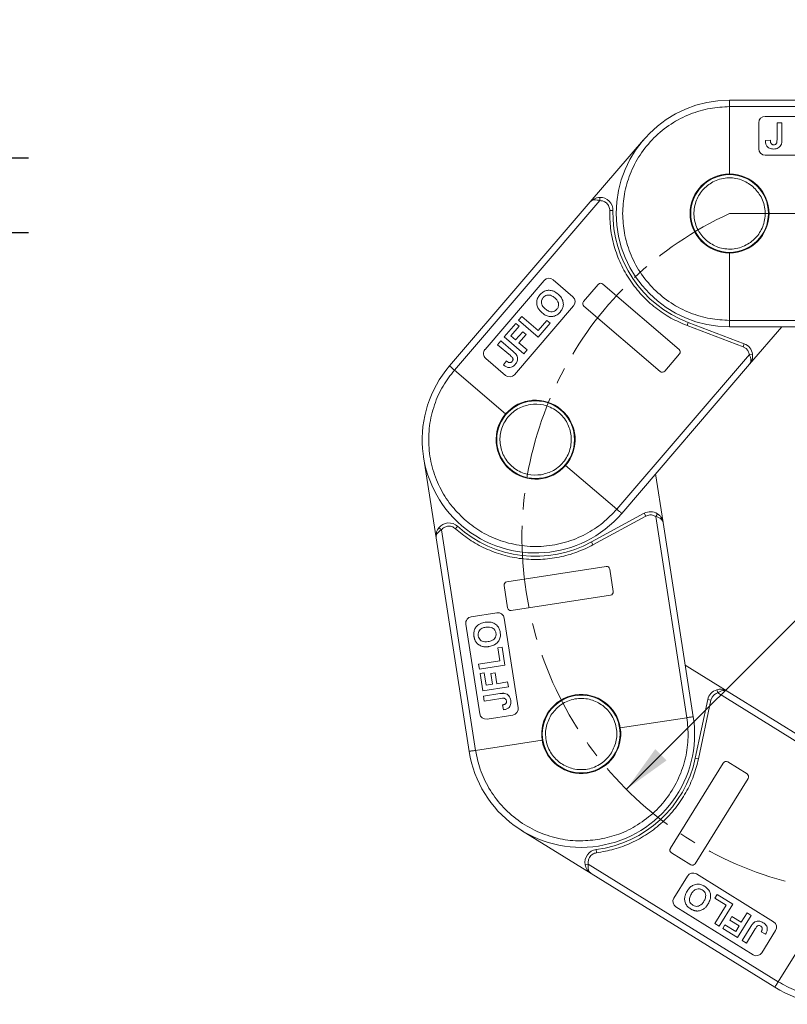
# Model space of a CAD drawing. Header units: millimetres. Extents: x 3104 to 4027, y -212 to 440.
# Tile 5 of 39: x 3337 to 3456, y 71 to 223. Entities that reach past the tile are written whole.
import ezdxf

# ---------------------------------------------------------------- set-up
doc = ezdxf.new("R2010")
doc.units = ezdxf.units.MM
doc.linetypes.add('CENTERX2', pattern=[20.32, 12.7, -2.54, 2.54, -2.54])
doc.styles.get("Standard").update_dxf_attribs({"font": '仿宋_GB2312.ttf', "width": 0.8})
doc.dimstyles.new('副本 ISO-25.1', dxfattribs={"dimtxt": 6, "dimasz": 5, "dimexe": 3.5, "dimexo": 0.625, "dimgap": 1.5, "dimtad": 1, "dimdsep": 46, "dimtxsty": 'Standard', "dimcen": 2.5, "dimadec": 0, "dimazin": 0, "dimtfac": 1, "dimtmove": 0, "dimatfit": 3, "dimfxl": 0, "dimarcsym": 0})
doc.dimstyles.new('副本 ISO-35.1', dxfattribs={"dimtxt": 9, "dimasz": 7.5, "dimexe": 5, "dimexo": 0.625, "dimgap": 2.5, "dimtad": 1, "dimtxsty": 'Standard', "dimcen": 2.5, "dimadec": 0, "dimazin": 0, "dimtfac": 1, "dimtmove": 0, "dimatfit": 3, "dimfxl": 0, "dimarcsym": 0})

# ---------------------------------------------------------------- blocks, each defined once
blk = doc.blocks.new('*D2090')
at = {"color": 0, "lineweight": -2}
for p, q in [((3335.31, 206.4), (3335.31, 226.39)), ((3312.07, 201.4), (3338.81, 201.4)), ((3335.31, 189.9), (3335.31, 201.4)), ((3300.57, 189.9), (3338.81, 189.9)), ((3335.31, 184.9), (3335.31, 179.9))]:
    blk.add_line(p, q, dxfattribs=at)
at = {"color": 0, "lineweight": 9}
for points in [[(3334.47, 206.4), (3336.14, 206.4), (3335.31, 201.4)], [(3334.47, 184.9), (3336.14, 184.9), (3335.31, 189.9)]]:
    blk.add_solid(points, dxfattribs=at)
at = {"layer": 'Defpoints', "color": 0, "lineweight": 9}
for p in [(3311.44, 201.4), (3335.31, 201.4), (3299.95, 189.9)]:
    blk.add_point(p, dxfattribs=at)
at = {"color": 0, "lineweight": 9, "insert": (3330.81, 218.89), "char_height": 6, "attachment_point": 5, "rotation": 90}
blk.add_mtext('11.5', dxfattribs=at)

msp = doc.modelspace()

# ---------------------------------------------------------------- linework, layer by layer
at = {"color": 7, "linetype": 'Continuous', "lineweight": 15}
for p, q in [((3480.359, 210.33), (3446.998, 210.33)), ((3446.998, 198.93), (3446.998, 209.33)), ((3446.998, 209.33), (3481.477, 209.33)), ((3451.498, 206.83), (3451.498, 202.83)), ((3466.498, 207.83), (3452.498, 207.83)), ((3454.319, 206.83), (3454.319, 204.241)), ((3455.088, 206.83), (3454.319, 206.83)), ((3455.088, 204.308), (3455.088, 206.83)), ((3433.711, 204.218), (3425.486, 194.621)), ((3453.293, 204.163), (3452.524, 204.112)), ((3452.498, 201.83), (3466.498, 201.83)), ((3404.535, 168.641), (3426.973, 194.82)), ((3426.962, 195.32), (3426.973, 194.82)), ((3425.486, 194.621), (3403.775, 169.292)), ((3428.504, 193.283), (3429.004, 193.271)), ((3446.998, 176.33), (3446.998, 186.73)), ((3418.364, 182.47), (3409.253, 171.841)), ((3422.811, 179.976), (3419.774, 182.579)), ((3426.743, 181.874), (3424.465, 179.217)), ((3439.216, 171.841), (3427.448, 181.928)), ((3413.808, 167.936), (3422.919, 178.566)), ((3424.519, 178.512), (3436.288, 168.425)), ((3414.935, 176.933), (3414.434, 176.349)), ((3417.466, 174.764), (3414.935, 176.933)), ((3414, 175.843), (3412.231, 173.779)), ((3413.238, 173.929), (3414.506, 175.409)), ((3414.506, 175.409), (3414, 175.843)), ((3414.434, 176.349), (3417.471, 173.746)), ((3418.8, 176.321), (3417.466, 174.764)), ((3417.471, 173.746), (3419.307, 175.887)), ((3419.307, 175.887), (3418.8, 176.321)), ((3440.607, 176.003), (3440.429, 175.535)), ((3440.429, 175.535), (3449.098, 172.242)), ((3449.275, 172.71), (3440.607, 176.003)), ((3478.44, 176.33), (3446.998, 176.33)), ((3446.998, 175.33), (3477.322, 175.33)), ((3450.084, 169.539), (3455.047, 175.33)), ((3412.231, 173.779), (3415.268, 171.176)), ((3413.978, 173.295), (3413.238, 173.929)), ((3415.079, 174.58), (3413.978, 173.295)), ((3414.484, 172.861), (3415.585, 174.146)), ((3415.585, 174.146), (3415.079, 174.58)), ((3411.697, 173.156), (3411.197, 172.572)), ((3411.197, 172.572), (3413.163, 170.887)), ((3413.612, 171.515), (3411.697, 173.156)), ((3415.769, 171.76), (3414.484, 172.861)), ((3449.275, 172.71), (3449.098, 172.242)), ((3449.098, 172.242), (3449.541, 171.979)), ((3409.361, 170.431), (3412.398, 167.828)), ((3415.268, 171.176), (3415.769, 171.76)), ((3450.052, 171.038), (3429.591, 147.165)), ((3436.993, 168.479), (3439.271, 171.136)), ((3450.548, 171.104), (3450.052, 171.038)), ((3412.554, 170.058), (3412.092, 169.441)), ((3430.35, 146.515), (3450.084, 169.539)), ((3412.431, 161.873), (3404.535, 168.641)), ((3399.769, 155.226), (3401.702, 142.735)), ((3429.591, 147.165), (3421.694, 153.933)), ((3436.755, 145.089), (3435.588, 152.626)), ((3433.821, 146.539), (3425.679, 142.099)), ((3425.919, 141.661), (3434.06, 146.1)), ((3433.821, 146.539), (3434.06, 146.1)), ((3434.06, 146.1), (3434.549, 146.265)), ((3435.868, 146.46), (3435.596, 146.041)), ((3435.596, 146.041), (3440.406, 114.969)), ((3404.683, 144.156), (3405.017, 144.528)), ((3441.394, 115.122), (3436.755, 145.089)), ((3402.133, 144.311), (3402.519, 143.993)), ((3407.794, 109.92), (3402.519, 143.993)), ((3401.702, 142.735), (3406.806, 109.767)), ((3425.679, 142.099), (3425.919, 141.661)), ((3427.934, 138.336), (3412.617, 135.965)), ((3429.04, 134.459), (3428.505, 137.918)), ((3412.199, 135.394), (3412.734, 131.935)), ((3413.305, 131.518), (3428.623, 133.889)), ((3411.081, 131.173), (3407.129, 130.561)), ((3406.293, 129.42), (3408.435, 115.585)), ((3414.364, 116.503), (3412.223, 130.338)), ((3411.905, 125.852), (3411.246, 125.75)), ((3411.246, 125.75), (3411.56, 123.723)), ((3412.337, 123.065), (3411.905, 125.852)), ((3411.56, 123.723), (3408.266, 123.213)), ((3408.266, 123.213), (3408.384, 122.453)), ((3408.384, 122.453), (3412.337, 123.065)), ((3409.145, 121.896), (3408.486, 121.794)), ((3408.486, 121.794), (3408.902, 119.108)), ((3409.443, 119.97), (3409.145, 121.896)), ((3410.806, 121.894), (3410.147, 121.792)), ((3410.147, 121.792), (3410.406, 120.119)), ((3411.064, 120.221), (3410.806, 121.894)), ((3446.645, 119.057), (3440.163, 123.076)), ((3412.737, 120.48), (3411.064, 120.221)), ((3412.855, 119.72), (3412.737, 120.48)), ((3408.902, 119.108), (3412.855, 119.72)), ((3411.519, 118.683), (3409.027, 118.297)), ((3410.406, 120.119), (3409.443, 119.97)), ((3445.027, 119.276), (3445.168, 118.796)), ((3445.168, 118.796), (3471.89, 102.228)), ((3472.417, 103.078), (3446.645, 119.057)), ((3409.027, 118.297), (3409.145, 117.537)), ((3409.145, 117.537), (3411.703, 117.933)), ((3443.635, 117.773), (3441.707, 108.702)), ((3442.196, 108.598), (3444.124, 117.669)), ((3443.635, 117.773), (3444.124, 117.669)), ((3444.124, 117.669), (3444.316, 118.148)), ((3411.937, 116.931), (3412.105, 116.179)), ((3409.576, 114.75), (3413.529, 115.362)), ((3440.406, 114.969), (3430.128, 113.378)), ((3418.072, 111.511), (3407.794, 109.92)), ((3446.032, 107.965), (3437.864, 94.792)), ((3441.707, 108.702), (3442.196, 108.598)), ((3449.695, 106.282), (3446.72, 108.127)), ((3441.688, 92.421), (3449.856, 105.594)), ((3414.878, 97.571), (3425.62, 90.911)), ((3426.481, 94.098), (3426.417, 94.594)), ((3438.025, 94.103), (3441, 92.259)), ((3424.705, 92.263), (3425.197, 92.35)), ((3454.5, 74.181), (3425.197, 92.35)), ((3425.62, 90.911), (3453.973, 73.331)), ((3440.503, 90.508), (3438.395, 87.109)), ((3453.778, 83.454), (3441.88, 90.831)), ((3445.079, 87.671), (3444.728, 87.104)), ((3444.728, 87.104), (3446.471, 86.023)), ((3447.476, 86.185), (3445.079, 87.671)), ((3438.718, 85.732), (3450.616, 78.354)), ((3446.471, 86.023), (3444.715, 83.19)), ((3445.368, 82.785), (3447.476, 86.185)), ((3447.369, 84.26), (3447.018, 83.693)), ((3447.018, 83.693), (3448.456, 82.801)), ((3448.807, 83.368), (3447.369, 84.26)), ((3448.245, 81.001), (3450.353, 84.401)), ((3449.699, 84.806), (3448.807, 83.368)), ((3450.353, 84.401), (3449.699, 84.806)), ((3444.715, 83.19), (3445.368, 82.785)), ((3446.286, 83), (3445.935, 82.434)), ((3445.935, 82.434), (3448.245, 81.001)), ((3447.942, 81.973), (3446.286, 83)), ((3448.456, 82.801), (3447.942, 81.973)), ((3450.271, 82.712), (3448.942, 80.569)), ((3449.596, 80.164), (3450.96, 82.364)), ((3459.981, 83.02), (3454.5, 74.181)), ((3451.873, 81.89), (3452.554, 81.528)), ((3451.993, 78.677), (3454.101, 82.077)), ((3448.942, 80.569), (3449.596, 80.164))]:
    msp.add_line(p, q, dxfattribs=at)
at = {"color": 1, "linetype": 'CENTERX2', "lineweight": 13}
msp.add_line((3446.998, 192.83), (3635.725, 192.83), dxfattribs=at)
at = {"color": 7, "linetype": 'Continuous', "lineweight": 15}
for centre in [(3446.998, 192.83), (3417.063, 157.903), (3424.1, 112.445)]:
    msp.add_circle(centre, 6, dxfattribs=at)
for centre, radius, start, end in [((3446.998, 192.83), 17.5, 90, 270), ((3452.498, 206.83), 1, 90, 180), ((3452.498, 202.83), 1, 180, 270), ((3446.998, 192.83), 6.1, 90, 270), ((3446.998, 192.83), 6.1, 270, 90), ((3427.004, 193.32), 2, 358.59497, 91.21031), ((3446.998, 192.83), 18, 178.59497, 249.2008), ((3419.123, 181.82), 1, 49.4, 139.4), ((3427.122, 181.549), 0.5, 49.4, 139.4), ((3422.16, 179.217), 1, 319.4, 49.4), ((3424.845, 178.891), 0.5, 139.4, 229.4), ((3410.012, 171.19), 1, 139.4, 229.4), ((3438.891, 171.462), 0.5, 319.4, 49.4), ((3448.565, 170.84), 2, 7.58969, 69.2008), ((3417.063, 157.903), 17.5, 139.4, 319.4), ((3413.049, 168.587), 1, 229.4, 319.4), ((3436.613, 168.804), 0.5, 229.4, 319.4), ((3417.063, 157.903), 6.1, 319.4, 139.4), ((3417.063, 157.903), 6.1, 139.4, 319.4), ((3434.778, 144.783), 2, 56.98969, 118.6008), ((3403.679, 143.041), 2, 47.99497, 140.61031), ((3417.063, 157.903), 18, 227.99497, 298.6008), ((3428.011, 137.842), 0.5, 8.8, 98.8), ((3412.693, 135.471), 0.5, 98.8, 188.8), ((3428.546, 134.383), 0.5, 278.8, 8.8), ((3411.234, 130.185), 1, 8.8, 98.8), ((3413.229, 132.012), 0.5, 188.8, 278.8), ((3407.282, 129.573), 1, 98.8, 188.8), ((3445.591, 117.357), 2, 106.38969, 168.0008), ((3424.1, 112.445), 6.1, 8.8, 188.8), ((3409.423, 115.738), 1, 188.8, 278.8), ((3413.376, 116.35), 1, 278.8, 8.8), ((3424.1, 112.445), 17.5, 188.8, 8.8), ((3424.1, 112.445), 6.1, 188.8, 8.8), ((3424.1, 112.445), 18, 277.39497, 348.0008), ((3446.457, 107.702), 0.5, 58.2, 148.2), ((3449.431, 105.857), 0.5, 328.2, 58.2), ((3463.195, 88.205), 17.5, 238.2, 58.2), ((3426.674, 92.611), 2, 97.39497, 190.01031), ((3438.289, 94.528), 0.5, 148.2, 238.2), ((3441.263, 92.684), 0.5, 238.2, 328.2), ((3441.353, 89.981), 1, 58.2, 148.2), ((3439.245, 86.582), 1, 148.2, 238.2), ((3453.251, 82.604), 1, 328.2, 58.2), ((3451.143, 79.204), 1, 238.2, 328.2)]:
    msp.add_arc(centre, radius, start, end, dxfattribs=at)
at = {"color": 1, "linetype": 'CENTERX2', "lineweight": 13}
msp.add_arc((3469.998, 142.824), 55.041, 114.7, 262.9, dxfattribs=at)
at = {"color": 7, "linetype": 'Continuous', "lineweight": 15}
for points, knots in [([(3446.998, 209.33), (3446.998, 209.442), (3446.998, 209.667), (3446.998, 209.966), (3446.998, 210.193), (3446.998, 210.312), (3446.998, 210.325), (3446.998, 210.33)], [0, 0, 0, 0, 0.2146939, 0.4293877, 0.6440816, 0.8587754, 1, 1, 1, 1]), ([(3430.498, 192.83), (3430.552, 193.836), (3430.662, 195.909), (3431.58, 198.984), (3433.102, 201.941), (3435.248, 204.579), (3437.886, 206.726), (3440.844, 208.248), (3443.919, 209.166), (3445.992, 209.276), (3446.998, 209.33)], [0, 0, 0, 0, 0.116516, 0.2400113, 0.3686408, 0.5, 0.6313592, 0.7599887, 0.883484, 1, 1, 1, 1]), ([(3453.759, 202.778), (3453.553, 202.795), (3453.233, 202.821), (3452.869, 203.066), (3452.645, 203.372), (3452.539, 203.738), (3452.528, 203.999), (3452.524, 204.112)], [0, 0, 0, 0, 0.2947537, 0.4575977, 0.6204456, 0.836095, 1, 1, 1, 1]), ([(3453.293, 204.163), (3453.294, 204.138), (3453.297, 204.088), (3453.303, 204.013), (3453.312, 203.939), (3453.328, 203.855), (3453.349, 203.761), (3453.381, 203.697), (3453.397, 203.665)], [0, 0, 0, 0, 0.146273, 0.2926484, 0.4389475, 0.5855844, 0.7903219, 1, 1, 1, 1]), ([(3453.809, 203.445), (3453.877, 203.448), (3453.988, 203.454), (3454.128, 203.518), (3454.226, 203.614), (3454.314, 203.859), (3454.317, 204.074), (3454.319, 204.241)], [0, 0, 0, 0, 0.1847697, 0.2997212, 0.415218, 0.5481969, 1, 1, 1, 1]), ([(3455.088, 204.308), (3455.087, 204.258), (3455.086, 204.158), (3455.08, 204.019), (3455.07, 203.892), (3455.054, 203.777), (3455.035, 203.661), (3455.012, 203.585), (3455.001, 203.547)], [0, 0, 0, 0, 0.1952531, 0.3906374, 0.5418335, 0.6933807, 0.846202, 1, 1, 1, 1]), ([(3453.397, 203.665), (3453.415, 203.64), (3453.451, 203.588), (3453.52, 203.526), (3453.599, 203.482), (3453.675, 203.458), (3453.746, 203.446), (3453.788, 203.445), (3453.809, 203.445)], [0, 0, 0, 0, 0.1899344, 0.3858392, 0.560405, 0.7421212, 0.8701806, 1, 1, 1, 1]), ([(3455.001, 203.547), (3454.946, 203.428), (3454.837, 203.188), (3454.531, 202.936), (3454.159, 202.797), (3453.897, 202.785), (3453.759, 202.778)], [0, 0, 0, 0, 0.2494052, 0.4997794, 0.737005, 1, 1, 1, 1]), ([(3443.419, 188.654), (3442.942, 189.16), (3442.207, 189.938), (3441.681, 191.292), (3441.475, 192.404), (3441.506, 193.538), (3441.835, 194.942), (3442.721, 196.495), (3444.12, 197.609), (3445.458, 198.149), (3446.574, 198.353), (3447.704, 198.32), (3449.123, 198.007), (3450.004, 197.4), (3450.578, 197.006)], [0, 0, 0, 0, 0.1197284, 0.1841803, 0.25, 0.3158197, 0.3802716, 0.5, 0.6197284, 0.6841803, 0.75, 0.8158197, 0.8802716, 1, 1, 1, 1]), ([(3450.578, 197.006), (3451.055, 196.5), (3451.789, 195.721), (3452.316, 194.367), (3452.522, 193.255), (3452.491, 192.121), (3452.162, 190.717), (3451.275, 189.164), (3449.876, 188.05), (3448.538, 187.51), (3447.423, 187.306), (3446.293, 187.34), (3444.874, 187.652), (3443.992, 188.259), (3443.419, 188.654)], [0, 0, 0, 0, 0.1197284, 0.1841803, 0.25, 0.3158197, 0.3802716, 0.5, 0.6197284, 0.6841803, 0.75, 0.8158197, 0.8802716, 1, 1, 1, 1]), ([(3425.486, 194.621), (3425.685, 194.806), (3425.993, 195.093), (3426.536, 195.284), (3426.829, 195.308), (3426.962, 195.32)], [0, 0, 0, 0, 0.49841293, 0.77292805, 1, 1, 1, 1]), ([(3426.973, 194.82), (3426.826, 194.856), (3426.514, 194.934), (3426.085, 194.935), (3425.722, 194.838), (3425.565, 194.694), (3425.486, 194.621)], [0, 0, 0, 0, 0.2343588, 0.4982155, 0.7484812, 1, 1, 1, 1]), ([(3427.98, 194.459), (3428.06, 194.381), (3428.22, 194.227), (3428.384, 193.934), (3428.492, 193.617), (3428.5, 193.394), (3428.504, 193.283)], [0, 0, 0, 0, 0.2498972, 0.4999949, 0.7498974, 1, 1, 1, 1]), ([(3428.504, 193.283), (3428.52, 192.372), (3428.554, 190.517), (3429.139, 187.744), (3430.138, 185.026), (3431.579, 182.469), (3433.402, 180.169), (3435.541, 178.217), (3437.887, 176.627), (3439.592, 175.895), (3440.429, 175.535)], [0, 0, 0, 0, 0.1197899, 0.2439368, 0.3711682, 0.5, 0.6288318, 0.7560632, 0.8802101, 1, 1, 1, 1]), ([(3446.998, 176.33), (3445.992, 176.383), (3443.919, 176.493), (3440.844, 177.411), (3437.886, 178.934), (3435.248, 181.08), (3433.102, 183.718), (3431.58, 186.675), (3430.662, 189.75), (3430.552, 191.823), (3430.498, 192.83)], [0, 0, 0, 0, 0.116516, 0.2400113, 0.3686408, 0.5, 0.6313592, 0.7599887, 0.883484, 1, 1, 1, 1]), ([(3417.729, 180.272), (3417.87, 180.417), (3418.153, 180.71), (3418.715, 180.955), (3419.312, 180.994), (3419.951, 180.817), (3420.317, 180.539), (3420.529, 180.378)], [0, 0, 0, 0, 0.19095128, 0.38380624, 0.56720161, 0.74915777, 1, 1, 1, 1]), ([(3417.418, 178.282), (3417.378, 178.375), (3417.298, 178.561), (3417.25, 178.816), (3417.231, 179.027), (3417.234, 179.194), (3417.253, 179.363), (3417.284, 179.474), (3417.299, 179.53)], [0, 0, 0, 0, 0.2345767, 0.4746163, 0.6023936, 0.7313657, 0.8647119, 1, 1, 1, 1]), ([(3417.299, 179.53), (3417.315, 179.577), (3417.347, 179.672), (3417.411, 179.805), (3417.479, 179.931), (3417.555, 180.049), (3417.638, 180.163), (3417.698, 180.236), (3417.729, 180.272)], [0, 0, 0, 0, 0.1738242, 0.3487526, 0.5099894, 0.6719466, 0.8356798, 1, 1, 1, 1]), ([(3418.241, 179.845), (3418.158, 179.731), (3418.007, 179.525), (3417.941, 179.154), (3417.995, 178.788), (3418.205, 178.413), (3418.43, 178.202), (3418.554, 178.086)], [0, 0, 0, 0, 0.2069211, 0.3755229, 0.5441183, 0.7482179, 1, 1, 1, 1]), ([(3420.014, 179.807), (3419.853, 179.931), (3419.595, 180.132), (3419.156, 180.262), (3418.79, 180.232), (3418.471, 180.082), (3418.317, 179.923), (3418.241, 179.845)], [0, 0, 0, 0, 0.3011498, 0.4855558, 0.6711527, 0.8384642, 1, 1, 1, 1]), ([(3420.344, 178.043), (3420.431, 178.168), (3420.599, 178.407), (3420.634, 178.826), (3420.523, 179.228), (3420.294, 179.55), (3420.096, 179.731), (3420.014, 179.807)], [0, 0, 0, 0, 0.2230139, 0.4267154, 0.5997431, 0.8344997, 1, 1, 1, 1]), ([(3420.529, 180.378), (3420.676, 180.24), (3420.97, 179.963), (3421.284, 179.409), (3421.384, 178.785), (3421.248, 178.186), (3421.024, 177.822), (3420.878, 177.643), (3420.851, 177.611)], [0, 0, 0, 0, 0.1916319, 0.3847476, 0.5975386, 0.7794336, 0.9598804, 1, 1, 1, 1]), ([(3418.073, 177.485), (3418.036, 177.518), (3417.96, 177.583), (3417.853, 177.689), (3417.749, 177.797), (3417.638, 177.93), (3417.521, 178.088), (3417.452, 178.217), (3417.418, 178.282)], [0, 0, 0, 0, 0.1443329, 0.2888961, 0.4332599, 0.5780731, 0.7877955, 1, 1, 1, 1]), ([(3418.554, 178.086), (3418.715, 177.963), (3418.979, 177.76), (3419.432, 177.634), (3419.818, 177.672), (3420.134, 177.824), (3420.282, 177.978), (3420.344, 178.043)], [0, 0, 0, 0, 0.3000791, 0.4915074, 0.6839278, 0.8668961, 1, 1, 1, 1]), ([(3420.851, 177.611), (3420.71, 177.465), (3420.427, 177.173), (3419.868, 176.921), (3419.277, 176.883), (3418.645, 177.054), (3418.284, 177.326), (3418.073, 177.485)], [0, 0, 0, 0, 0.1923758, 0.386627, 0.5709208, 0.7499181, 1, 1, 1, 1]), ([(3446.998, 175.33), (3446.998, 175.341), (3446.998, 175.363), (3446.998, 175.535), (3446.998, 175.789), (3446.998, 176.07), (3446.998, 176.256), (3446.998, 176.33)], [0, 0, 0, 0, 0.21469386, 0.42938772, 0.64408158, 0.85877544, 1, 1, 1, 1]), ([(3413.435, 169.983), (3413.477, 170.037), (3413.544, 170.124), (3413.587, 170.272), (3413.578, 170.409), (3413.449, 170.636), (3413.287, 170.778), (3413.163, 170.887)], [0, 0, 0, 0, 0.1847697, 0.2997212, 0.415218, 0.5481969, 1, 1, 1, 1]), ([(3413.612, 171.515), (3413.65, 171.482), (3413.725, 171.416), (3413.826, 171.321), (3413.916, 171.231), (3413.993, 171.143), (3414.069, 171.053), (3414.111, 170.987), (3414.133, 170.954)], [0, 0, 0, 0, 0.1952531, 0.3906374, 0.5418335, 0.6933807, 0.846202, 1, 1, 1, 1]), ([(3414.133, 170.954), (3414.188, 170.835), (3414.299, 170.596), (3414.291, 170.199), (3414.155, 169.826), (3413.994, 169.62), (3413.909, 169.511)], [0, 0, 0, 0, 0.2494052, 0.4997794, 0.737005, 1, 1, 1, 1]), ([(3450.084, 169.539), (3450.143, 169.627), (3450.261, 169.805), (3450.302, 170.178), (3450.236, 170.602), (3450.111, 170.899), (3450.052, 171.038)], [0, 0, 0, 0, 0.2511309, 0.5018046, 0.7656407, 1, 1, 1, 1]), ([(3450.548, 171.104), (3450.557, 170.971), (3450.578, 170.678), (3450.472, 170.112), (3450.236, 169.763), (3450.084, 169.539)], [0, 0, 0, 0, 0.2270634, 0.5015869, 1, 1, 1, 1]), ([(3404.535, 168.641), (3404.449, 168.714), (3404.279, 168.86), (3404.051, 169.055), (3403.879, 169.203), (3403.788, 169.281), (3403.779, 169.288), (3403.775, 169.292)], [0, 0, 0, 0, 0.2146939, 0.4293877, 0.6440816, 0.8587754, 1, 1, 1, 1]), ([(3413.909, 169.511), (3413.762, 169.365), (3413.534, 169.139), (3413.111, 169.022), (3412.733, 169.051), (3412.386, 169.209), (3412.181, 169.371), (3412.092, 169.441)], [0, 0, 0, 0, 0.2947537, 0.4575977, 0.6204456, 0.836095, 1, 1, 1, 1]), ([(3412.554, 170.058), (3412.574, 170.043), (3412.613, 170.012), (3412.674, 169.968), (3412.737, 169.927), (3412.81, 169.884), (3412.896, 169.839), (3412.965, 169.822), (3413, 169.813)], [0, 0, 0, 0, 0.146273, 0.2926484, 0.4389475, 0.5855844, 0.7903219, 1, 1, 1, 1]), ([(3413, 169.813), (3413.031, 169.81), (3413.093, 169.804), (3413.185, 169.815), (3413.27, 169.847), (3413.338, 169.889), (3413.393, 169.935), (3413.421, 169.967), (3413.435, 169.983)], [0, 0, 0, 0, 0.1899344, 0.3858392, 0.560405, 0.7421212, 0.8701806, 1, 1, 1, 1]), ([(3406.325, 145.375), (3405.596, 146.071), (3404.093, 147.503), (3402.356, 150.202), (3401.101, 153.282), (3400.495, 156.628), (3400.582, 160.028), (3401.351, 163.264), (3402.655, 166.196), (3403.92, 167.842), (3404.535, 168.641)], [0, 0, 0, 0, 0.116516, 0.2400113, 0.3686408, 0.5, 0.6313592, 0.7599887, 0.883484, 1, 1, 1, 1]), ([(3417.904, 152.468), (3417.209, 152.435), (3416.14, 152.383), (3414.769, 152.865), (3413.791, 153.432), (3412.95, 154.194), (3412.098, 155.357), (3411.496, 157.041), (3411.561, 158.828), (3412.021, 160.196), (3412.592, 161.176), (3413.353, 162.012), (3414.514, 162.885), (3415.549, 163.16), (3416.221, 163.338)], [0, 0, 0, 0, 0.1197284, 0.1841803, 0.25, 0.3158197, 0.3802716, 0.5, 0.6197284, 0.6841803, 0.75, 0.8158197, 0.8802716, 1, 1, 1, 1]), ([(3416.221, 163.338), (3416.916, 163.372), (3417.985, 163.423), (3419.356, 162.941), (3420.334, 162.374), (3421.175, 161.613), (3422.027, 160.449), (3422.629, 158.765), (3422.565, 156.978), (3422.104, 155.611), (3421.533, 154.631), (3420.772, 153.794), (3419.611, 152.921), (3418.576, 152.646), (3417.904, 152.468)], [0, 0, 0, 0, 0.1197284, 0.1841803, 0.25, 0.3158197, 0.3802716, 0.5, 0.6197284, 0.6841803, 0.75, 0.8158197, 0.8802716, 1, 1, 1, 1]), ([(3429.591, 147.165), (3428.895, 146.436), (3427.462, 144.934), (3424.764, 143.196), (3421.684, 141.942), (3418.337, 141.335), (3414.938, 141.423), (3411.702, 142.191), (3408.77, 143.495), (3407.124, 144.761), (3406.325, 145.375)], [0, 0, 0, 0, 0.116516, 0.2400113, 0.3686408, 0.5, 0.6313592, 0.7599887, 0.883484, 1, 1, 1, 1]), ([(3430.35, 146.515), (3430.341, 146.522), (3430.325, 146.536), (3430.194, 146.648), (3430.001, 146.813), (3429.788, 146.996), (3429.647, 147.117), (3429.591, 147.165)], [0, 0, 0, 0, 0.2146939, 0.4293877, 0.6440816, 0.8587754, 1, 1, 1, 1]), ([(3436.755, 145.089), (3436.726, 145.191), (3436.668, 145.397), (3436.411, 145.67), (3436.046, 145.896), (3435.74, 145.994), (3435.596, 146.041)], [0, 0, 0, 0, 0.2511309, 0.5018046, 0.7656407, 1, 1, 1, 1]), ([(3435.868, 146.46), (3435.975, 146.38), (3436.212, 146.205), (3436.572, 145.756), (3436.683, 145.35), (3436.755, 145.089)], [0, 0, 0, 0, 0.2270634, 0.5015869, 1, 1, 1, 1]), ([(3403.449, 144.524), (3403.56, 144.534), (3403.781, 144.554), (3404.11, 144.489), (3404.421, 144.364), (3404.595, 144.225), (3404.683, 144.156)], [0, 0, 0, 0, 0.2498972, 0.4999949, 0.7498974, 1, 1, 1, 1]), ([(3401.702, 142.735), (3401.691, 143.007), (3401.675, 143.427), (3401.882, 143.964), (3402.055, 144.203), (3402.133, 144.311)], [0, 0, 0, 0, 0.4984129, 0.772928, 1, 1, 1, 1]), ([(3402.519, 143.993), (3402.396, 143.906), (3402.134, 143.719), (3401.854, 143.394), (3401.692, 143.055), (3401.699, 142.842), (3401.702, 142.735)], [0, 0, 0, 0, 0.2343588, 0.4982155, 0.7484812, 1, 1, 1, 1]), ([(3404.683, 144.156), (3405.385, 143.576), (3406.815, 142.394), (3409.302, 141.034), (3412.016, 140.023), (3414.895, 139.453), (3417.827, 139.341), (3420.702, 139.694), (3423.436, 140.441), (3425.101, 141.259), (3425.919, 141.661)], [0, 0, 0, 0, 0.1197899, 0.2439368, 0.3711682, 0.5, 0.6288318, 0.7560632, 0.8802101, 1, 1, 1, 1]), ([(3407.549, 127.507), (3407.531, 127.709), (3407.493, 128.114), (3407.673, 128.701), (3408.031, 129.179), (3408.582, 129.549), (3409.031, 129.646), (3409.291, 129.703)], [0, 0, 0, 0, 0.1909513, 0.3838062, 0.5672016, 0.7491578, 1, 1, 1, 1]), ([(3409.291, 129.703), (3409.491, 129.724), (3409.893, 129.767), (3410.519, 129.645), (3411.058, 129.315), (3411.424, 128.822), (3411.554, 128.415), (3411.595, 128.187), (3411.602, 128.146)], [0, 0, 0, 0, 0.1916319, 0.3847476, 0.5975386, 0.7794336, 0.9598804, 1, 1, 1, 1]), ([(3409.39, 128.94), (3409.191, 128.899), (3408.87, 128.833), (3408.485, 128.584), (3408.27, 128.287), (3408.177, 127.947), (3408.197, 127.727), (3408.207, 127.619)], [0, 0, 0, 0, 0.3011498, 0.4855558, 0.6711527, 0.8384642, 1, 1, 1, 1]), ([(3410.943, 128.042), (3410.906, 128.19), (3410.833, 128.473), (3410.537, 128.773), (3410.16, 128.95), (3409.768, 128.985), (3409.5, 128.953), (3409.39, 128.94)], [0, 0, 0, 0, 0.22301391, 0.42671542, 0.59974312, 0.83449973, 1, 1, 1, 1]), ([(3409.746, 126.711), (3409.945, 126.753), (3410.271, 126.822), (3410.661, 127.084), (3410.883, 127.402), (3410.973, 127.741), (3410.952, 127.953), (3410.943, 128.042)], [0, 0, 0, 0, 0.3000791, 0.4915074, 0.6839278, 0.8668961, 1, 1, 1, 1]), ([(3411.602, 128.146), (3411.621, 127.945), (3411.658, 127.54), (3411.486, 126.951), (3411.13, 126.477), (3410.589, 126.109), (3410.147, 126.012), (3409.89, 125.955)], [0, 0, 0, 0, 0.19237581, 0.386627, 0.57092084, 0.74991815, 1, 1, 1, 1]), ([(3407.834, 126.698), (3407.808, 126.741), (3407.757, 126.828), (3407.697, 126.962), (3407.646, 127.096), (3407.606, 127.23), (3407.573, 127.368), (3407.557, 127.461), (3407.549, 127.507)], [0, 0, 0, 0, 0.17382423, 0.34875257, 0.5099894, 0.6719466, 0.83567976, 1, 1, 1, 1]), ([(3408.858, 125.976), (3408.762, 126.006), (3408.568, 126.067), (3408.343, 126.196), (3408.17, 126.319), (3408.046, 126.43), (3407.929, 126.555), (3407.866, 126.65), (3407.834, 126.698)], [0, 0, 0, 0, 0.2345767, 0.4746163, 0.6023936, 0.7313657, 0.8647119, 1, 1, 1, 1]), ([(3408.207, 127.619), (3408.239, 127.482), (3408.298, 127.233), (3408.537, 126.941), (3408.85, 126.744), (3409.271, 126.659), (3409.577, 126.693), (3409.746, 126.711)], [0, 0, 0, 0, 0.2069211, 0.3755229, 0.5441183, 0.7482179, 1, 1, 1, 1]), ([(3409.89, 125.955), (3409.84, 125.948), (3409.741, 125.933), (3409.592, 125.92), (3409.442, 125.912), (3409.269, 125.915), (3409.072, 125.928), (3408.929, 125.96), (3408.858, 125.976)], [0, 0, 0, 0, 0.1443329, 0.2888961, 0.4332599, 0.5780731, 0.7877955, 1, 1, 1, 1]), ([(3411.519, 118.683), (3411.569, 118.69), (3411.668, 118.705), (3411.806, 118.719), (3411.933, 118.729), (3412.05, 118.73), (3412.167, 118.729), (3412.245, 118.719), (3412.284, 118.713)], [0, 0, 0, 0, 0.19525314, 0.39063736, 0.5418335, 0.69338069, 0.84620203, 1, 1, 1, 1]), ([(3412.284, 118.713), (3412.41, 118.678), (3412.664, 118.606), (3412.96, 118.342), (3413.155, 117.996), (3413.207, 117.739), (3413.234, 117.604)], [0, 0, 0, 0, 0.2494052, 0.4997794, 0.737005, 1, 1, 1, 1]), ([(3445.027, 119.276), (3445.156, 119.306), (3445.443, 119.371), (3446.019, 119.353), (3446.399, 119.173), (3446.645, 119.057)], [0, 0, 0, 0, 0.2270634, 0.50158693, 1, 1, 1, 1]), ([(3446.645, 119.057), (3446.548, 119.102), (3446.354, 119.191), (3445.979, 119.174), (3445.57, 119.044), (3445.296, 118.876), (3445.168, 118.796)], [0, 0, 0, 0, 0.2511309, 0.5018046, 0.7656407, 1, 1, 1, 1]), ([(3412.568, 117.551), (3412.554, 117.618), (3412.531, 117.726), (3412.447, 117.855), (3412.337, 117.937), (3412.081, 117.987), (3411.868, 117.957), (3411.703, 117.933)], [0, 0, 0, 0, 0.1847697, 0.2997212, 0.415218, 0.5481969, 1, 1, 1, 1]), ([(3411.937, 116.931), (3411.962, 116.937), (3412.011, 116.947), (3412.083, 116.964), (3412.156, 116.985), (3412.236, 117.013), (3412.326, 117.049), (3412.384, 117.09), (3412.413, 117.111)], [0, 0, 0, 0, 0.146273, 0.2926484, 0.4389475, 0.5855844, 0.7903219, 1, 1, 1, 1]), ([(3413.234, 117.604), (3413.249, 117.398), (3413.272, 117.077), (3413.086, 116.68), (3412.818, 116.412), (3412.473, 116.251), (3412.216, 116.201), (3412.105, 116.179)], [0, 0, 0, 0, 0.2947537, 0.4575977, 0.6204456, 0.836095, 1, 1, 1, 1]), ([(3412.413, 117.111), (3412.435, 117.132), (3412.481, 117.175), (3412.532, 117.253), (3412.563, 117.338), (3412.575, 117.417), (3412.576, 117.488), (3412.57, 117.53), (3412.568, 117.551)], [0, 0, 0, 0, 0.1899344, 0.3858392, 0.560405, 0.7421212, 0.8701806, 1, 1, 1, 1]), ([(3419.426, 115.343), (3419.853, 115.892), (3420.509, 116.737), (3421.767, 117.464), (3422.834, 117.838), (3423.96, 117.981), (3425.398, 117.871), (3427.068, 117.232), (3428.383, 116.02), (3429.121, 114.78), (3429.494, 113.709), (3429.633, 112.587), (3429.541, 111.137), (3429.077, 110.173), (3428.774, 109.546)], [0, 0, 0, 0, 0.1197284, 0.1841803, 0.25, 0.3158197, 0.3802716, 0.5, 0.6197284, 0.6841803, 0.75, 0.8158197, 0.8802716, 1, 1, 1, 1]), ([(3428.774, 109.546), (3428.347, 108.997), (3427.691, 108.152), (3426.433, 107.425), (3425.366, 107.051), (3424.24, 106.908), (3422.802, 107.018), (3421.132, 107.657), (3419.817, 108.869), (3419.079, 110.109), (3418.706, 111.18), (3418.567, 112.302), (3418.659, 113.752), (3419.123, 114.716), (3419.426, 115.343)], [0, 0, 0, 0, 0.1197284, 0.1841803, 0.25, 0.3158197, 0.3802716, 0.5, 0.6197284, 0.6841803, 0.75, 0.8158197, 0.8802716, 1, 1, 1, 1]), ([(3440.406, 114.969), (3440.507, 113.966), (3440.715, 111.901), (3440.278, 108.721), (3439.226, 105.566), (3437.509, 102.631), (3435.23, 100.106), (3432.541, 98.149), (3429.642, 96.772), (3427.611, 96.346), (3426.624, 96.139)], [0, 0, 0, 0, 0.116516, 0.2400113, 0.3686408, 0.5, 0.6313592, 0.7599887, 0.883484, 1, 1, 1, 1]), ([(3441.394, 115.122), (3441.383, 115.12), (3441.361, 115.117), (3441.191, 115.09), (3440.94, 115.052), (3440.662, 115.009), (3440.479, 114.98), (3440.406, 114.969)], [0, 0, 0, 0, 0.2146939, 0.4293877, 0.6440816, 0.8587754, 1, 1, 1, 1]), ([(3407.794, 109.92), (3407.683, 109.903), (3407.461, 109.869), (3407.165, 109.823), (3406.941, 109.788), (3406.823, 109.77), (3406.811, 109.768), (3406.806, 109.767)], [0, 0, 0, 0, 0.2146939, 0.4293877, 0.6440816, 0.8587754, 1, 1, 1, 1]), ([(3426.624, 96.139), (3425.622, 96.038), (3423.556, 95.83), (3420.377, 96.266), (3417.221, 97.318), (3414.286, 99.036), (3411.762, 101.314), (3409.805, 104.004), (3408.427, 106.902), (3408.001, 108.934), (3407.794, 109.92)], [0, 0, 0, 0, 0.116516, 0.2400113, 0.3686408, 0.5, 0.6313592, 0.7599887, 0.883484, 1, 1, 1, 1]), ([(3426.481, 94.098), (3427.379, 94.254), (3429.207, 94.571), (3431.858, 95.574), (3434.391, 96.977), (3436.698, 98.791), (3438.692, 100.945), (3440.294, 103.358), (3441.505, 105.92), (3441.968, 107.716), (3442.196, 108.598)], [0, 0, 0, 0, 0.1197899, 0.2439368, 0.3711682, 0.5, 0.6288318, 0.7560632, 0.8802101, 1, 1, 1, 1]), ([(3425.399, 93.401), (3425.464, 93.492), (3425.592, 93.673), (3425.856, 93.88), (3426.154, 94.035), (3426.372, 94.077), (3426.481, 94.098)], [0, 0, 0, 0, 0.2498972, 0.4999949, 0.7498974, 1, 1, 1, 1]), ([(3425.62, 90.911), (3425.407, 91.079), (3425.077, 91.34), (3424.805, 91.847), (3424.736, 92.134), (3424.705, 92.263)], [0, 0, 0, 0, 0.4984129, 0.772928, 1, 1, 1, 1]), ([(3425.197, 92.35), (3425.183, 92.199), (3425.154, 91.879), (3425.219, 91.455), (3425.371, 91.112), (3425.537, 90.978), (3425.62, 90.911)], [0, 0, 0, 0, 0.2343588, 0.4982155, 0.7484812, 1, 1, 1, 1]), ([(3440.988, 85.441), (3440.822, 85.558), (3440.49, 85.793), (3440.161, 86.311), (3440.031, 86.894), (3440.109, 87.553), (3440.328, 87.957), (3440.454, 88.192)], [0, 0, 0, 0, 0.1909513, 0.3838062, 0.5672016, 0.7491578, 1, 1, 1, 1]), ([(3440.454, 88.192), (3440.568, 88.358), (3440.797, 88.691), (3441.297, 89.087), (3441.898, 89.281), (3442.511, 89.238), (3442.905, 89.072), (3443.104, 88.955), (3443.14, 88.933)], [0, 0, 0, 0, 0.19163186, 0.38474758, 0.59753862, 0.77943362, 0.95988038, 1, 1, 1, 1]), ([(3442.79, 88.366), (3442.653, 88.433), (3442.392, 88.562), (3441.972, 88.533), (3441.591, 88.362), (3441.309, 88.087), (3441.16, 87.863), (3441.098, 87.77)], [0, 0, 0, 0, 0.2230139, 0.4267154, 0.5997431, 0.8344997, 1, 1, 1, 1]), ([(3443.021, 86.591), (3443.119, 86.769), (3443.279, 87.061), (3443.334, 87.527), (3443.237, 87.903), (3443.038, 88.192), (3442.864, 88.315), (3442.79, 88.366)], [0, 0, 0, 0, 0.3000791, 0.4915074, 0.6839278, 0.8668961, 1, 1, 1, 1]), ([(3443.14, 88.933), (3443.305, 88.817), (3443.637, 88.582), (3443.971, 88.067), (3444.1, 87.489), (3444.028, 86.838), (3443.814, 86.44), (3443.689, 86.208)], [0, 0, 0, 0, 0.19237581, 0.386627, 0.57092084, 0.74991815, 1, 1, 1, 1]), ([(3441.098, 87.77), (3440.999, 87.592), (3440.841, 87.306), (3440.779, 86.852), (3440.865, 86.495), (3441.062, 86.203), (3441.242, 86.075), (3441.331, 86.012)], [0, 0, 0, 0, 0.3011498, 0.4855558, 0.6711527, 0.8384642, 1, 1, 1, 1]), ([(3441.787, 85.13), (3441.738, 85.139), (3441.639, 85.156), (3441.498, 85.198), (3441.363, 85.246), (3441.235, 85.304), (3441.109, 85.367), (3441.028, 85.416), (3440.988, 85.441)], [0, 0, 0, 0, 0.17382423, 0.34875257, 0.5099894, 0.6719466, 0.83567976, 1, 1, 1, 1]), ([(3441.331, 86.012), (3441.456, 85.948), (3441.683, 85.831), (3442.06, 85.822), (3442.413, 85.931), (3442.752, 86.196), (3442.925, 86.45), (3443.021, 86.591)], [0, 0, 0, 0, 0.2069211, 0.3755229, 0.5441183, 0.7482179, 1, 1, 1, 1]), ([(3443.001, 85.438), (3442.916, 85.385), (3442.744, 85.277), (3442.5, 85.19), (3442.294, 85.139), (3442.129, 85.117), (3441.958, 85.109), (3441.844, 85.123), (3441.787, 85.13)], [0, 0, 0, 0, 0.23457667, 0.4746163, 0.60239363, 0.73136572, 0.86471195, 1, 1, 1, 1]), ([(3443.689, 86.208), (3443.662, 86.165), (3443.609, 86.081), (3443.522, 85.959), (3443.43, 85.839), (3443.316, 85.71), (3443.178, 85.569), (3443.06, 85.482), (3443.001, 85.438)], [0, 0, 0, 0, 0.1443329, 0.2888961, 0.4332599, 0.5780731, 0.7877955, 1, 1, 1, 1]), ([(3450.271, 82.712), (3450.298, 82.754), (3450.351, 82.839), (3450.43, 82.953), (3450.505, 83.056), (3450.58, 83.146), (3450.658, 83.234), (3450.716, 83.286), (3450.746, 83.312)], [0, 0, 0, 0, 0.1952531, 0.3906374, 0.5418335, 0.6933807, 0.846202, 1, 1, 1, 1]), ([(3450.746, 83.312), (3450.855, 83.385), (3451.074, 83.531), (3451.467, 83.584), (3451.857, 83.507), (3452.086, 83.379), (3452.206, 83.312)], [0, 0, 0, 0, 0.2494052, 0.4997794, 0.737005, 1, 1, 1, 1]), ([(3451.813, 82.772), (3451.753, 82.805), (3451.656, 82.858), (3451.503, 82.878), (3451.37, 82.848), (3451.165, 82.686), (3451.05, 82.504), (3450.96, 82.364)], [0, 0, 0, 0, 0.1847697, 0.2997212, 0.415218, 0.5481969, 1, 1, 1, 1]), ([(3452.047, 82.367), (3452.045, 82.398), (3452.042, 82.461), (3452.016, 82.55), (3451.972, 82.629), (3451.92, 82.69), (3451.866, 82.737), (3451.83, 82.76), (3451.813, 82.772)], [0, 0, 0, 0, 0.1899344, 0.3858392, 0.560405, 0.7421212, 0.8701806, 1, 1, 1, 1]), ([(3451.873, 81.89), (3451.885, 81.911), (3451.909, 81.955), (3451.943, 82.022), (3451.975, 82.09), (3452.006, 82.169), (3452.037, 82.261), (3452.043, 82.332), (3452.047, 82.367)], [0, 0, 0, 0, 0.146273, 0.2926484, 0.4389475, 0.5855844, 0.7903219, 1, 1, 1, 1]), ([(3452.206, 83.312), (3452.373, 83.189), (3452.631, 82.998), (3452.811, 82.598), (3452.841, 82.221), (3452.738, 81.853), (3452.609, 81.626), (3452.554, 81.528)], [0, 0, 0, 0, 0.2947537, 0.4575977, 0.6204456, 0.836095, 1, 1, 1, 1]), ([(3477.218, 79.51), (3476.642, 78.683), (3475.456, 76.979), (3473.056, 74.849), (3470.204, 73.138), (3466.989, 72.027), (3463.617, 71.593), (3460.301, 71.858), (3457.204, 72.698), (3455.384, 73.697), (3454.5, 74.181)], [0, 0, 0, 0, 0.116516, 0.2400113, 0.3686408, 0.5, 0.6313592, 0.7599887, 0.883484, 1, 1, 1, 1]), ([(3454.5, 74.181), (3454.441, 74.086), (3454.323, 73.895), (3454.165, 73.64), (3454.045, 73.448), (3453.982, 73.346), (3453.976, 73.336), (3453.973, 73.331)], [0, 0, 0, 0, 0.2146939, 0.4293877, 0.6440816, 0.8587754, 1, 1, 1, 1])]:
    msp.add_open_spline(points, degree=3, knots=knots, dxfattribs=at)
for points in [[(3426.973, 194.82), (3427.157, 194.806), (3427.526, 194.779), (3427.829, 194.565), (3427.98, 194.459)], [(3449.541, 171.979), (3449.67, 171.846), (3449.927, 171.579), (3450.01, 171.219), (3450.052, 171.038)], [(3434.549, 146.265), (3434.734, 146.276), (3435.103, 146.298), (3435.431, 146.126), (3435.596, 146.041)], [(3402.519, 143.993), (3402.65, 144.125), (3402.911, 144.387), (3403.27, 144.478), (3403.449, 144.524)], [(3444.316, 118.148), (3444.428, 118.295), (3444.652, 118.59), (3444.996, 118.727), (3445.168, 118.796)], [(3425.197, 92.35), (3425.182, 92.535), (3425.153, 92.904), (3425.317, 93.235), (3425.399, 93.401)]]:
    msp.add_open_spline(points, degree=3, dxfattribs=at)

# ---------------------------------------------------------------- dimensions: what is measured, and where the dimension line sits
at = {"color": 5, "lineweight": 9}
dim = msp.add_linear_dim(base=(3335.308, 201.4), p1=(3299.948, 189.9), p2=(3311.442, 201.4), angle=90, dimstyle='副本 ISO-25.1', dxfattribs=at)
dim.commit()
dim.dimension.update_dxf_attribs({"geometry": '*D2090', "text_midpoint": (3330.808, 218.894)})

# ---------------------------------------------------------------- leaders
msp.add_leader([(3431.102, 103.939), (3469.998, 142.824), (3498.242, 142.824)], dimstyle='副本 ISO-35.1', override={"dimgap": 2.5, "dimtad": 0}, dxfattribs=at)

doc.saveas('drawing.dxf')
